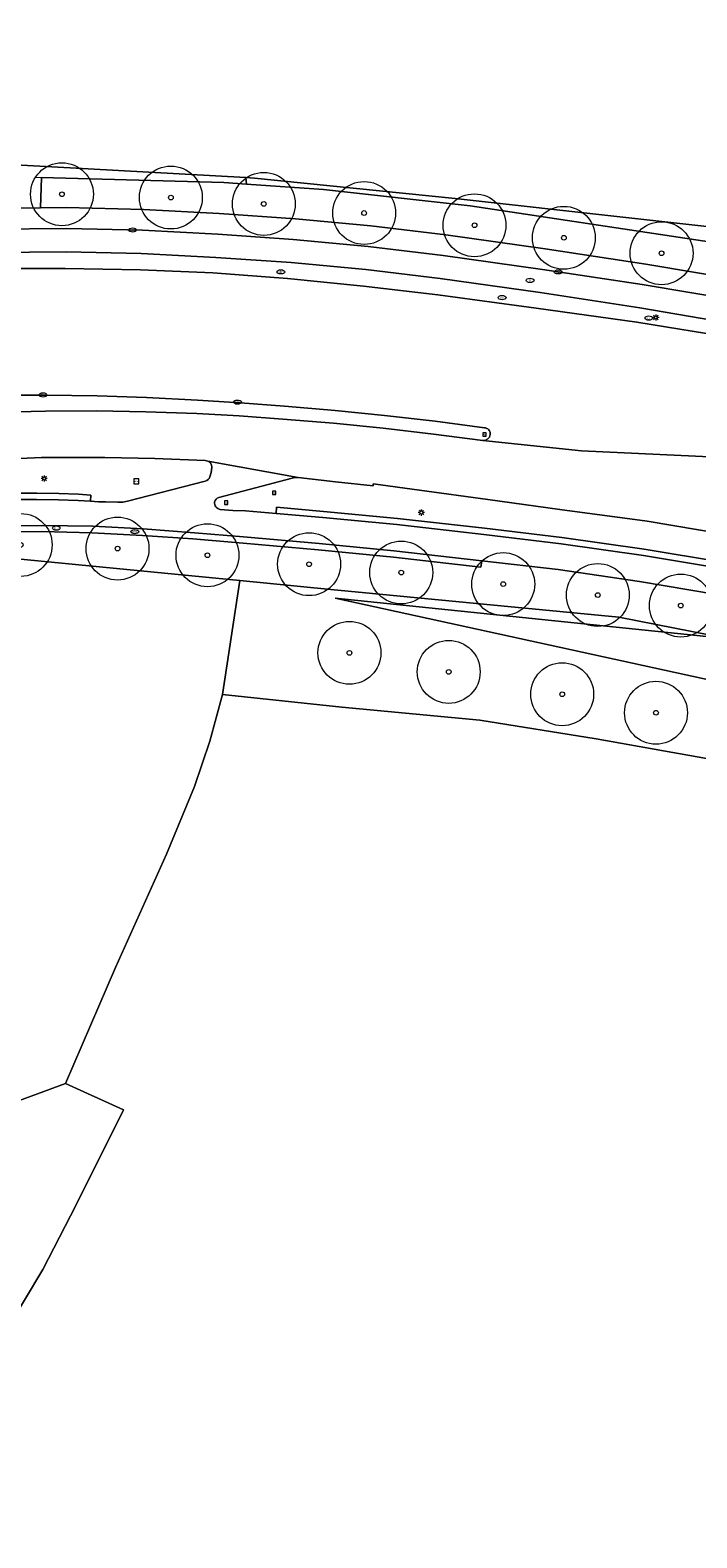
# Model space of a CAD drawing. Header units: metres. Extents: x 187482 to 189800, y 333582 to 335019.
# Tile 79 of 256: x 187730 to 187783, y 334327 to 334447. Entities that reach past the tile are written whole.
import ezdxf
from ezdxf.enums import TextEntityAlignment as Align

# ---------------------------------------------------------------- set-up
doc = ezdxf.new("R2010")
doc.units = ezdxf.units.M
doc.layers.get('0').update_dxf_attribs({"color": 252, "lineweight": 18})
for name, color, linetype, lineweight in [('B-WE-GR-BEPLANTING_CULTUUR_BOSPLANTSOEN-GV', 252, 'Continuous', 18), ('B-WE-GR-BEPLANTING_CULTUUR_HEESTERS-GV', 252, 'Continuous', 18), ('B-WE-GR-BOOM-S', 252, 'Continuous', 18), ('B-WE-GR-BOUWLAND-GV', 252, 'Continuous', 18), ('B-WE-GR-HAAG-G', 252, 'GR-HAAG1-SO', 18), ('B-WE-IE-MEUBILAIR-S', 252, 'Continuous', 18), ('B-WE-OG-TERREIN_BEGROEID-GV', 252, 'Continuous', 18), ('B-WE-OG-TERREIN_ERF-GV', 252, 'Continuous', 18), ('B-WE-OG-WEG-GV', 252, 'Continuous', 18), ('B-WE-VH-GESLOTENVERHARDING_ASFALT-GV', 252, 'Continuous', 18), ('B-WE-VH-GESLOTENVERHARDING_BETON-GV', 252, 'Continuous', 18), ('B-WE-VH-OPENVERHARDING_BETONSTRAATSTEEN-GV', 252, 'Continuous', 18), ('B-WE-VH-OPENVERHARDING_TEGEL-GV', 252, 'Continuous', 18)]:
    doc.layers.add(name, color=color, linetype=linetype, lineweight=lineweight)
doc.styles.add('NLCS-ISO', font='NLCS-ISO.ttf')
doc.linetypes.add('GR-HAAG1-SO', pattern='A,6,[176,NLCS.SHX,S=0.125,R=0,X=0,Y=0],-2', length=8)

# ---------------------------------------------------------------- blocks, each defined once
blk = doc.blocks.new('SIE-MEUBILAIR_BORD_VERKEER-SO')
blk.add_lwpolyline([(-0.5625, -0.5625), (0.5625, -0.5625), (0.5625, 0.5625), (-0.5625, 0.5625)], close=True)
at = {"style": 'NLCS-ISO'}
blk.add_text('vb', height=0.75, dxfattribs=at).set_placement((0, 0), align=Align.MIDDLE_CENTER)
blk = doc.blocks.new('SIE-MEUBILAIR_BORD_WEGWIJZER-SO')
blk.add_lwpolyline([(-0.75, -0.75), (0.75, -0.75), (0.75, 0.75), (-0.75, 0.75)], close=True)
at = {"style": 'NLCS-ISO'}
blk.add_text('ww', height=0.75, dxfattribs=at).set_placement((0, 0.125), align=Align.MIDDLE_CENTER)
blk = doc.blocks.new('SIE-MEUBILAIR_PAAL_LICHTMAST-SO')
for points in [[(-0.62, 0), (-1, 0)], [(-0.71, 0.71), (-0.44, 0.44)], [(0, 1), (0, 0.62)], [(0.44, 0.44), (0.71, 0.71)], [(1, 0), (0.62, 0)], [(-0.71, -0.71), (-0.44, -0.44)], [(0, -0.62), (0, -1)], [(0.44, -0.44), (0.71, -0.71)]]:
    blk.add_lwpolyline(points)
blk.add_circle((0, 0), 0.5)
blk = doc.blocks.new('SIE-MEUBILAIR_PUT_DRAINAGEPUT-SO')
blk.add_ellipse((0, 0), major_axis=(1.25, 0), ratio=0.54)
at = {"style": 'NLCS-ISO'}
blk.add_text('dr', height=0.75, dxfattribs=at).set_placement((0.03, 0), align=Align.MIDDLE_CENTER)
blk = doc.blocks.new('SIE-MEUBILAIR_PUT_KOLK-SO')
blk.add_ellipse((0, 0), major_axis=(1.25, 0), ratio=0.54)
at = {"style": 'NLCS-ISO'}
blk.add_text('klk', height=0.75, dxfattribs=at).set_placement((0.03, 0), align=Align.MIDDLE_CENTER)
blk = doc.blocks.new('SIE-MEUBILAIR_PUT_RIOOLPUT-SO')
blk.add_ellipse((0, 0), major_axis=(1.25, 0), ratio=0.54)
at = {"style": 'NLCS-ISO'}
blk.add_text('ri', height=0.75, dxfattribs=at).set_placement((-0.04, 0.07), align=Align.MIDDLE_CENTER)
blk = doc.blocks.new('SGR-BOOM_GBKN-SO')
at = {"color": 0, "linetype": 'ByBlock', "lineweight": 18}
for radius in [2, 0.15]:
    blk.add_circle((0, 0), radius, dxfattribs=at)

msp = doc.modelspace()

# ---------------------------------------------------------------- linework, layer by layer
at = {"layer": 'B-WE-GR-BEPLANTING_CULTUUR_BOSPLANTSOEN-GV', "flags": 128}
msp.add_lwpolyline([(187754.438, 334401.558), (187785.769, 334398.35), (187776.989, 334400.047), (187754.091, 334402.271), (187746.848, 334402.974), (187745.487, 334393.902), (187754.978, 334392.907), (187765.943, 334391.863), (187775.187, 334390.396), (187785.155, 334388.618), (187795.542, 334386.552), (187805.331, 334384.323), (187815.595, 334381.689), (187825.514, 334377.878), (187837.007, 334383.52)], close=True, dxfattribs=at)
at = {"layer": 'B-WE-GR-BEPLANTING_CULTUUR_HEESTERS-GV', "flags": 128}
for points in [[(187729.502, 334435.996), (187723.634, 334436.803), (187721.992, 334436.2), (187720.011, 334436.605), (187719.014, 334435.651), (187720.816, 334432.399), (187727.104, 334432.567), (187731.011, 334432.601), (187731.076, 334435.018), (187745.575, 334434.625), (187747.386, 334434.494), (187747.34, 334435.001)], [(187735.012, 334409.77), (187734.032, 334409.828), (187732.457, 334409.882), (187730.699, 334409.919), (187728.883, 334409.909), (187727.014, 334409.827), (187725.512, 334409.828), (187725.532, 334409.328), (187727.025, 334409.327), (187728.895, 334409.409), (187730.695, 334409.419), (187732.443, 334409.382), (187734.009, 334409.329), (187734.983, 334409.271)]]:
    msp.add_lwpolyline(points, close=True, dxfattribs=at)
for points in [[(187789.98, 334429.013), (187765.169, 334432.752), (187753.511, 334434.05), (187747.386, 334434.494), (187745.575, 334434.625), (187731.076, 334435.018), (187731.011, 334432.601), (187733.069, 334432.619), (187739.206, 334432.468), (187745.222, 334432.157), (187751.277, 334431.728), (187757.27, 334431.157), (187763.224, 334430.451), (187771.129, 334429.344), (187779.142, 334428.111), (187787.033, 334426.791)], [(187785.237, 334404.429), (187779.017, 334405.461), (187772.46, 334406.389), (187766.317, 334407.125), (187759.394, 334407.911), (187753.497, 334408.472), (187749.779, 334408.8), (187749.735, 334408.299), (187753.452, 334407.974), (187759.342, 334407.414), (187766.259, 334406.628), (187772.395, 334405.893), (187778.941, 334404.967), (187785.15, 334403.937)]]:
    msp.add_lwpolyline(points, dxfattribs=at)
at = {"layer": 'B-WE-GR-BOUWLAND-GV', "flags": 128}
msp.add_lwpolyline([(187794.604, 334326.705), (187800.668, 334336.211), (187808.092, 334347.93), (187815.641, 334359.887), (187821.566, 334369.505), (187824.173, 334374.255), (187825.514, 334377.878), (187815.595, 334381.689), (187805.331, 334384.323), (187795.542, 334386.552), (187785.155, 334388.618), (187775.187, 334390.396), (187765.943, 334391.863), (187754.978, 334392.907), (187745.487, 334393.902), (187744.47, 334390.204), (187743.242, 334386.588), (187741.014, 334381.232), (187736.967, 334372.199), (187732.996, 334362.993), (187737.607, 334360.887), (187733.836, 334353.344), (187731.185, 334348.213), (187728.277, 334343.314)], dxfattribs=at)
at = {"layer": 'B-WE-GR-HAAG-G', "ltscale": 0.2, "flags": 128}
for points in [[(187730.65, 334435.03), (187745.575, 334434.625), (187747.386, 334434.494), (187753.511, 334434.05), (187765.169, 334432.752), (187789.98, 334429.013), (187807.792, 334425.728), (187841.789, 334418.634), (187854.46, 334415.254), (187866.299, 334411.395), (187867.429, 334410.904)], [(187731.011, 334432.601), (187731.076, 334435.018)], [(187745.575, 334434.625), (187731.076, 334435.018)], [(187747.386, 334434.494), (187745.575, 334434.625)]]:
    msp.add_lwpolyline(points, dxfattribs=at)
at = {"layer": 'B-WE-OG-TERREIN_BEGROEID-GV', "flags": 128}
for points in [[(187741.014, 334381.232), (187743.242, 334386.588), (187744.47, 334390.204), (187745.487, 334393.902), (187746.848, 334402.974), (187715.785, 334405.991)], [(187688.718, 334361.292), (187692.154, 334367.373), (187696.565, 334364.884), (187700.414, 334371.872), (187723.042, 334359.322), (187732.996, 334362.993), (187736.967, 334372.199), (187741.014, 334381.232)]]:
    msp.add_lwpolyline(points, dxfattribs=at)
at = {"layer": 'B-WE-OG-TERREIN_ERF-GV', "flags": 128}
msp.add_lwpolyline([(187730.053, 334455.363), (187722.599, 334440.094), (187723.634, 334436.803), (187729.502, 334435.996), (187747.34, 334435.001), (187748.021, 334434.963), (187763.979, 334433.344), (187790.894, 334430.359), (187817.582, 334424.651), (187855.583, 334416.524), (187856.98, 334416.493), (187867.167, 334414.132), (187867.981, 334413.943), (187868.438, 334416.461), (187882.167, 334460.353)], dxfattribs=at)
msp.add_lwpolyline([(187867.981, 334413.943), (187867.167, 334414.132), (187856.98, 334416.493), (187855.583, 334416.524), (187817.582, 334424.651), (187790.894, 334430.359), (187763.979, 334433.344), (187748.021, 334434.963), (187747.34, 334435.001), (187747.386, 334434.494), (187753.511, 334434.05), (187765.169, 334432.752), (187789.98, 334429.013), (187807.792, 334425.728), (187841.789, 334418.634), (187854.46, 334415.254), (187866.299, 334411.395), (187867.429, 334410.904)], close=True, dxfattribs=at)
at = {"layer": 'B-WE-OG-WEG-GV', "flags": 128}
for points in [[(187726.412, 334412.269), (187725.165, 334410.666), (187724.99, 334410.32), (187724.948, 334409.934), (187724.963, 334409.783), (187725.161, 334409.447), (187725.532, 334409.328), (187725.512, 334409.828), (187727.014, 334409.827), (187728.883, 334409.909), (187730.699, 334409.919), (187732.457, 334409.882), (187734.032, 334409.828), (187735.012, 334409.77), (187734.983, 334409.271), (187735.628, 334409.233), (187736.168, 334409.221), (187737.15, 334409.19), (187737.543, 334409.198), (187737.922, 334409.27), (187744.095, 334410.877)], [(187744.634, 334411.969), (187744.595, 334412.172), (187744.482, 334412.346), (187744.312, 334412.464), (187744.11, 334412.509), (187740.097, 334412.674), (187736.109, 334412.754), (187731.093, 334412.762), (187727.1, 334412.578)], [(187744.469, 334411.215), (187744.572, 334411.565), (187744.634, 334411.969)], [(187766.566, 334409.422), (187761.135, 334410.144), (187757.467, 334410.647), (187757.446, 334410.497), (187754.452, 334410.821), (187751.484, 334411.168), (187751.229, 334411.159), (187751.004, 334411.104), (187745.185, 334409.563)], [(187745.3, 334408.624), (187746.302, 334408.54), (187747.308, 334408.512), (187749.735, 334408.299), (187749.779, 334408.8), (187753.497, 334408.472), (187759.394, 334407.911), (187766.317, 334407.125), (187772.46, 334406.389), (187779.017, 334405.461), (187785.237, 334404.429)], [(187785.356, 334406.667), (187779.24, 334407.685), (187772.296, 334408.631), (187766.566, 334409.422)], [(187784.745, 334401.857), (187778.646, 334402.883), (187772.155, 334403.85), (187766.1, 334404.546), (187766.022, 334404.035), (187759.065, 334404.841), (187753.092, 334405.404), (187747.121, 334405.941), (187743.111, 334406.276), (187739.104, 334406.555), (187735.086, 334406.756), (187731.1, 334406.863), (187726.067, 334406.807)], [(187715.785, 334405.991), (187746.848, 334402.974), (187754.091, 334402.271), (187776.989, 334400.047), (187785.769, 334398.35)], [(187843.505, 334387.642), (187803.179, 334395.121), (187785.769, 334398.35), (187754.438, 334401.558), (187837.007, 334383.52), (187814.712, 334347.312), (187804.272, 334328.494), (187790.369, 334306.955), (187772.725, 334283.514), (187791.184, 334306.206), (187806.463, 334326.933)], [(187728.277, 334343.314), (187731.185, 334348.213), (187733.836, 334353.344), (187737.607, 334360.887), (187732.996, 334362.993), (187723.042, 334359.322)]]:
    msp.add_lwpolyline(points, dxfattribs=at)
at = {"layer": 'B-WE-OG-WEG-GV'}
for points in [[(187744.095, 334410.877, 0.2695434), (187744.469, 334411.215)], [(187744.849, 334409.214, 0.4255332), (187745.3, 334408.624)], [(187745.185, 334409.563, 0.328433), (187744.849, 334409.214)]]:
    msp.add_lwpolyline(points, format="xyb", dxfattribs=at)
at = {"layer": 'B-WE-VH-GESLOTENVERHARDING_ASFALT-GV', "flags": 128}
for points in [[(187786.734, 334425.17), (187778.835, 334426.494), (187770.931, 334427.706), (187763.013, 334428.815), (187757.05, 334429.53), (187751.089, 334430.08), (187745.092, 334430.506), (187739.103, 334430.822), (187733.095, 334430.969), (187727.101, 334430.903)], [(187727.196, 334429.056), (187733.054, 334429.116), (187739.014, 334428.976), (187744.947, 334428.664), (187750.929, 334428.252), (187756.884, 334427.689), (187762.781, 334426.995), (187770.732, 334425.868), (187778.649, 334424.657), (187786.55, 334423.311), (187794.408, 334421.891), (187802.157, 334420.498), (187810.108, 334419.037), (187818.006, 334417.395), (187824.874, 334416.006), (187831.575, 334414.541)], [(187770.422, 334424.627), (187762.605, 334425.682), (187756.7, 334426.377), (187750.65, 334426.973), (187744.698, 334427.427), (187738.949, 334427.678), (187732.958, 334427.777), (187727.13, 334427.77), (187721.278, 334427.623), (187715.408, 334427.335), (187710.61, 334426.983), (187706.614, 334426.644), (187702.647, 334426.191), (187698.585, 334425.692), (187695.972, 334425.356), (187693.309, 334424.94), (187692.505, 334424.867), (187691.749, 334424.925), (187692.333, 334421.435), (187693.421, 334416.426), (187694.279, 334413.721), (187694.279, 334413.847)], [(187874.023, 334394.686), (187872.154, 334396.027), (187870.492, 334397.157), (187867.963, 334398.759), (187865.366, 334400.267), (187862.704, 334401.67), (187860.009, 334402.961), (187857.276, 334404.171), (187854.466, 334405.223), (187851.619, 334406.141), (187845.869, 334407.861), (187838.322, 334410.052), (187832.941, 334411.561), (187825.683, 334413.683), (187818.518, 334415.731), (187813.703, 334417.038), (187811.759, 334417.504), (187809.809, 334417.891), (187801.956, 334419.368), (187794.135, 334420.851), (187786.231, 334422.251), (187778.416, 334423.508), (187770.422, 334424.627)], [(187695.099, 334414.978), (187695.388, 334415.029), (187697.917, 334415.391), (187700.384, 334415.75), (187704.367, 334416.265), (187707.633, 334416.607), (187711.579, 334416.946), (187714.606, 334417.16), (187718.072, 334417.363), (187722.086, 334417.542), (187726.024, 334417.655), (187729.04, 334417.715), (187731.45, 334417.709), (187735.513, 334417.648), (187739.443, 334417.515), (187743.481, 334417.319), (187746.888, 334417.097), (187750.402, 334416.827), (187754.44, 334416.479), (187758.348, 334416.104), (187762.381, 334415.638), (187766.3, 334415.116)], [(187766.183, 334414.111), (187762.252, 334414.61), (187758.249, 334415.087), (187754.302, 334415.474), (187750.283, 334415.81), (187746.8, 334416.062), (187743.434, 334416.259), (187739.383, 334416.375), (187735.468, 334416.451), (187731.411, 334416.434), (187729.112, 334416.381), (187726.042, 334416.279), (187722.154, 334416.089), (187718.134, 334415.837), (187714.814, 334415.569), (187711.687, 334415.225), (187707.83, 334414.689), (187704.641, 334414.272), (187700.689, 334413.735), (187698.235, 334413.343), (187695.739, 334412.97), (187695.432, 334412.911)], [(187844.796, 334402.598), (187839.393, 334404.335), (187798.383, 334412.133), (187774.026, 334413.293), (187766.183, 334414.111)], [(187766.183, 334414.111), (187774.026, 334413.293), (187798.383, 334412.133), (187839.393, 334404.335), (187844.796, 334402.598), (187844.94, 334403.041)], [(187727.1, 334412.578), (187731.093, 334412.762), (187736.109, 334412.754), (187740.097, 334412.674), (187744.11, 334412.509), (187744.312, 334412.464), (187751.484, 334411.168), (187754.452, 334410.821), (187757.446, 334410.497), (187757.467, 334410.647), (187761.135, 334410.144), (187766.566, 334409.422), (187772.296, 334408.631), (187779.24, 334407.685), (187785.356, 334406.667)], [(187745.185, 334409.563), (187751.004, 334411.104), (187751.229, 334411.159), (187751.484, 334411.168), (187744.312, 334412.464), (187744.482, 334412.346), (187744.595, 334412.172), (187744.634, 334411.969), (187744.572, 334411.565), (187744.469, 334411.215)], [(187744.095, 334410.877), (187737.922, 334409.27), (187737.543, 334409.198), (187737.15, 334409.19), (187736.168, 334409.221), (187735.628, 334409.233), (187734.983, 334409.271), (187734.009, 334409.329), (187732.443, 334409.382), (187730.695, 334409.419), (187728.895, 334409.409)], [(187803.427, 334400.498), (187796.576, 334401.767), (187790.65, 334402.91), (187785.15, 334403.937), (187778.941, 334404.967), (187772.395, 334405.893), (187766.259, 334406.628), (187759.342, 334407.414), (187753.452, 334407.974), (187749.735, 334408.299), (187747.308, 334408.512), (187746.302, 334408.54), (187745.3, 334408.624)], [(187726.109, 334407.327), (187731.142, 334407.356), (187735.16, 334407.283), (187739.159, 334407.072), (187743.238, 334406.777), (187747.146, 334406.458), (187753.171, 334405.917), (187759.112, 334405.344), (187766.1, 334404.546), (187772.155, 334403.85), (187778.646, 334402.883), (187784.745, 334401.857)]]:
    msp.add_lwpolyline(points, dxfattribs=at)
at = {"layer": 'B-WE-VH-GESLOTENVERHARDING_ASFALT-GV'}
for points in [[(187766.77, 334414.576, -0.3785286), (187766.183, 334414.111)], [(187766.3, 334415.116, -0.4436296), (187766.77, 334414.576)], [(187744.469, 334411.215, -0.2695434), (187744.095, 334410.877)], [(187745.3, 334408.624, -0.4255332), (187744.849, 334409.214)], [(187744.849, 334409.214, -0.328433), (187745.185, 334409.563)]]:
    msp.add_lwpolyline(points, format="xyb", dxfattribs=at)
at = {"layer": 'B-WE-VH-GESLOTENVERHARDING_BETON-GV', "flags": 128}
for points in [[(187744.947, 334428.664), (187739.014, 334428.976), (187733.054, 334429.116), (187727.196, 334429.056)], [(187727.13, 334427.77), (187732.958, 334427.777), (187738.949, 334427.678), (187744.698, 334427.427), (187750.65, 334426.973), (187756.7, 334426.377), (187762.605, 334425.682), (187770.422, 334424.627), (187778.416, 334423.508), (187786.231, 334422.251), (187794.135, 334420.851), (187801.956, 334419.368), (187809.809, 334417.891), (187811.759, 334417.504), (187813.703, 334417.038), (187818.518, 334415.731), (187825.683, 334413.683), (187832.941, 334411.561), (187833.341, 334411.618), (187833.601, 334411.926), (187833.607, 334412.173), (187833.508, 334412.4), (187832.204, 334414.127)], [(187831.575, 334414.541), (187824.874, 334416.006), (187818.006, 334417.395), (187810.108, 334419.037), (187802.157, 334420.498), (187794.408, 334421.891), (187786.55, 334423.311), (187778.649, 334424.657), (187770.732, 334425.868), (187762.781, 334426.995), (187756.884, 334427.689), (187750.929, 334428.252), (187744.947, 334428.664)], [(187766.3, 334415.116), (187762.381, 334415.638), (187758.348, 334416.104), (187754.44, 334416.479), (187750.402, 334416.827), (187746.888, 334417.097), (187743.481, 334417.319), (187739.443, 334417.515), (187735.513, 334417.648), (187731.45, 334417.709), (187729.04, 334417.715)], [(187714.814, 334415.569), (187718.134, 334415.837), (187722.154, 334416.089), (187726.042, 334416.279), (187729.112, 334416.381), (187731.411, 334416.434), (187735.468, 334416.451), (187739.383, 334416.375), (187743.434, 334416.259), (187746.8, 334416.062), (187750.283, 334415.81), (187754.302, 334415.474), (187758.249, 334415.087), (187762.252, 334414.61), (187766.183, 334414.111)]]:
    msp.add_lwpolyline(points, dxfattribs=at)
at = {"layer": 'B-WE-VH-GESLOTENVERHARDING_BETON-GV'}
for points in [[(187766.183, 334414.111, 0.3785286), (187766.77, 334414.576)], [(187766.77, 334414.576, 0.4436296), (187766.3, 334415.116)]]:
    msp.add_lwpolyline(points, format="xyb", dxfattribs=at)
at = {"layer": 'B-WE-VH-OPENVERHARDING_BETONSTRAATSTEEN-GV', "flags": 128}
msp.add_lwpolyline([(187726.067, 334406.807), (187731.1, 334406.863), (187735.086, 334406.756), (187739.104, 334406.555), (187743.111, 334406.276), (187747.121, 334405.941), (187753.092, 334405.404), (187759.065, 334404.841), (187766.022, 334404.035), (187766.1, 334404.546), (187759.112, 334405.344), (187753.171, 334405.917), (187747.146, 334406.458), (187743.238, 334406.777), (187739.159, 334407.072), (187735.16, 334407.283), (187731.142, 334407.356), (187726.109, 334407.327)], dxfattribs=at)
at = {"layer": 'B-WE-VH-OPENVERHARDING_TEGEL-GV', "flags": 128}
for points in [[(187787.033, 334426.791), (187779.142, 334428.111), (187771.129, 334429.344), (187763.224, 334430.451), (187757.27, 334431.157), (187751.277, 334431.728), (187745.222, 334432.157), (187739.206, 334432.468), (187733.069, 334432.619), (187731.011, 334432.601), (187727.104, 334432.567)], [(187727.101, 334430.903), (187733.095, 334430.969), (187739.103, 334430.822), (187745.092, 334430.506), (187751.089, 334430.08), (187757.05, 334429.53), (187763.013, 334428.815), (187770.931, 334427.706), (187778.835, 334426.494), (187786.734, 334425.17)]]:
    msp.add_lwpolyline(points, dxfattribs=at)

# ---------------------------------------------------------------- block references
at = {"layer": 'B-WE-GR-BOOM-S', "xscale": 1.25, "yscale": 1.25, "zscale": 1.25}
for p in [(187732.71, 334433.68), (187741.37, 334433.42), (187748.76, 334432.91), (187756.74, 334432.19), (187765.517, 334431.213), (187772.62, 334430.22), (187780.39, 334428.99), (187729.43, 334405.8), (187737.13, 334405.51), (187744.28, 334404.98), (187752.36, 334404.27), (187759.69, 334403.61), (187767.8, 334402.69), (187775.32, 334401.82), (187781.92, 334400.98), (187755.569, 334397.224), (187763.463, 334395.709), (187772.489, 334393.931), (187779.946, 334392.462)]:
    msp.add_blockref('SGR-BOOM_GBKN-SO', p, dxfattribs=at)
at = {"layer": 'B-WE-IE-MEUBILAIR-S', "xscale": 0.25, "yscale": 0.25, "zscale": 0.25}
for name, p in [('SIE-MEUBILAIR_PUT_KOLK-SO', (187738.323, 334430.837)), ('SIE-MEUBILAIR_PUT_DRAINAGEPUT-SO', (187750.116, 334427.511)), ('SIE-MEUBILAIR_PUT_KOLK-SO', (187772.166, 334427.512)), ('SIE-MEUBILAIR_PUT_RIOOLPUT-SO', (187769.932, 334426.832)), ('SIE-MEUBILAIR_PUT_DRAINAGEPUT-SO', (187767.71, 334425.466)), ('SIE-MEUBILAIR_PUT_DRAINAGEPUT-SO', (187779.374, 334423.839)), ('SIE-MEUBILAIR_PAAL_LICHTMAST-SO', (187779.936, 334423.884)), ('SIE-MEUBILAIR_PUT_KOLK-SO', (187731.199, 334417.731)), ('SIE-MEUBILAIR_PUT_KOLK-SO', (187746.665, 334417.154)), ('SIE-MEUBILAIR_BORD_VERKEER-SO', (187766.307, 334414.583)), ('SIE-MEUBILAIR_PAAL_LICHTMAST-SO', (187731.295, 334411.083)), ('SIE-MEUBILAIR_BORD_WEGWIJZER-SO', (187738.623, 334410.86)), ('SIE-MEUBILAIR_BORD_VERKEER-SO', (187749.587, 334409.947)), ('SIE-MEUBILAIR_BORD_VERKEER-SO', (187745.763, 334409.16)), ('SIE-MEUBILAIR_PAAL_LICHTMAST-SO', (187761.284, 334408.379)), ('SIE-MEUBILAIR_PUT_KOLK-SO', (187732.261, 334407.142)), ('SIE-MEUBILAIR_PUT_KOLK-SO', (187738.501, 334406.859))]:
    msp.add_blockref(name, p, dxfattribs=at)

doc.saveas('drawing.dxf')
